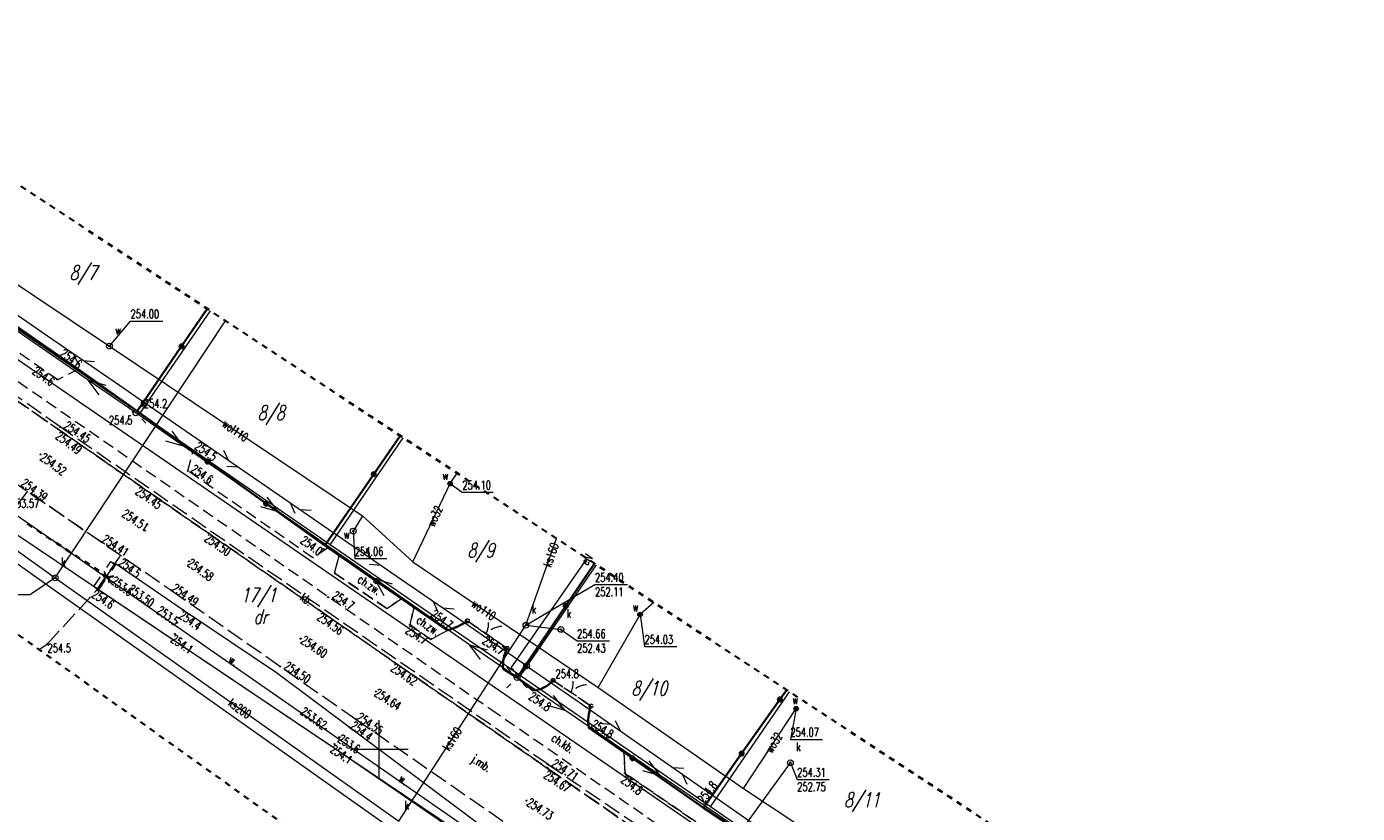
# Model space of a CAD drawing. Header units: metres. Extents: x 7443272 to 7443636, y 5636784 to 5637178.
# Tile 17 of 17: x 7443519 to 7443635, y 5637044 to 5637113. Entities that reach past the tile are written whole.
import ezdxf
from ezdxf.enums import TextEntityAlignment as Align

# ---------------------------------------------------------------- set-up
doc = ezdxf.new("R2010")
doc.units = ezdxf.units.M
doc.header["$MEASUREMENT"] = 0
for name, pattern in [('1', [0]), ('1_OTDN_A', [2, 1, -1]), ('1_OTKC', [1.5, 1, -0.5]), ('1_OTKJ', [2, 1.5, -0.5]), ('1_OTKR_A', [2, 1, -1]), ('1_OTKU', [2, 1.5, -0.5]), ('1_OTKZ_A', [1, 0.5, -0.5]), ('1_OTOB', [2, 1, -1]), ('1_OTOO', [7.5, 7.5]), ('1_OTZK', [1.5, 1, -0.5]), ('1_SUEP_A', [0]), ('1_SUKP', [0]), ('1_SUTP_A', [0]), ('1_SUWP', [0]), ('2_OTKC', [1.5, 1, -0.5]), ('2_OTKJ', [2, 1.5, -0.5]), ('2_OTKR', [0]), ('2_OTKU', [2, 1.5, -0.5]), ('2_OTZK', [1.5, 1, -0.5]), ('2_SUEP_A', [0]), ('2_SUKP', [0]), ('2_SUTP_A', [0]), ('2_SUWP', [0]), ('3', [1, 0.5, -0.5])]:
    doc.linetypes.add(name, pattern=pattern)
doc.layers.get('0').update_dxf_attribs({"color": 250, "linetype": 'CONTINUOUS', "lineweight": 100})
for name, color, linetype, lineweight in [('EUZOU_T_0', 96, 'CONTINUOUS', 25), ('GRANICE_EWID_L_0', 3, '1', 18), ('KRZYZE_L_0', 7, '1', 0), ('NUMERY_DZIALEK_T_0', 3, 'CONTINUOUS', 25), ('SUEP_E_T_0', 1, 'CONTINUOUS', 0), ('SUEP_L_0', 1, '2_SUEP_A', 18), ('SUK_E_T_4', 34, 'CONTINUOUS', 0), ('SUK_T_3', 34, 'CONTINUOUS', 18), ('SUKP_E_T_0', 34, 'CONTINUOUS', 0), ('SUKP_L_0', 34, '2_SUKP', 18), ('SUKR_T_0', 34, 'CONTINUOUS', 18), ('SUTP_L_0', 30, '2_SUTP_A', 18), ('SUW_E_T_2', 5, 'CONTINUOUS', 0), ('SUW_T_5', 5, 'CONTINUOUS', 18), ('SUWP_E_T_0', 5, 'CONTINUOUS', 0), ('SUWP_L_0', 5, '2_SUWP', 18), ('SUWR_T_0', 5, 'CONTINUOUS', 18), ('ZAKRES_L_2', 1, '3', 35)]:
    doc.layers.add(name, color=color, linetype=linetype, lineweight=lineweight)
for name, color, linetype, lineweight, true_color in [('OTD_L_12', 7, '1_OTDN_A', 18, 0x7d7d7d), ('OTK_E_T_0', 7, 'CONTINUOUS', 0, 0x7d7d7d), ('OTK_E_T_1', 7, 'CONTINUOUS', 0, 0x7d7d7d), ('OTK_E_T_3', 7, 'CONTINUOUS', 0, 0x7d7d7d), ('OTK_E_T_4', 7, 'CONTINUOUS', 0, 0x7d7d7d), ('OTK_L_0', 7, '1_OTKJ', 18, 0x7d7d7d), ('OTK_L_2', 7, '1_OTKC', 18, 0x7d7d7d), ('OTK_L_4', 7, '1_OTKU', 18, 0x7d7d7d), ('OTK_L_5', 7, '1_OTKR_A', 18, 0x7d7d7d), ('OTK_L_8', 7, '1_OTKZ_A', 35, 0x7d7d7d), ('OTO_L_0', 7, '1_OTOO', 35, 0x7d7d7d), ('OTO_L_1', 7, '1_OTOB', 18, 0x7d7d7d), ('OTR_T_0', 7, 'CONTINUOUS', 18, 0x7d7d7d), ('OTR_T_1', 7, 'CONTINUOUS', 18, 0x7d7d7d), ('OTZ_L_1', 7, '1_OTZK', 18, 0x7d7d7d), ('SUE_T_3', 7, 'CONTINUOUS', 18, 0x7d7d7d), ('SUP_E_T_1', 7, 'CONTINUOUS', 0, 0x7d7d7d), ('SUP_T_2', 7, 'CONTINUOUS', 18, 0x7d7d7d), ('SUP_T_4', 7, 'CONTINUOUS', 18, 0x7d7d7d)]:
    doc.layers.add(name, color=color, linetype=linetype, lineweight=lineweight, true_color=true_color)
doc.styles.get("Standard").update_dxf_attribs({"font": 'Simplex.SHX', "width": 0.75})

# ---------------------------------------------------------------- blocks, each defined once
blk = doc.blocks.new('1_SUEO_W')
at = {"linetype": 'Continuous'}
for p, q in [((-0.53035, 0.53035), (-0.8839, 0.8839)), ((0.53035, 0.53035), (0.8839, 0.8839)), ((-0.53035, -0.53035), (-0.8839, -0.8839)), ((0.53035, -0.53035), (0.8839, -0.8839))]:
    blk.add_line(p, q, dxfattribs=at)
blk.add_circle((0, 0), 0.025, dxfattribs=at)
blk = doc.blocks.new('1_SUPP')
at = {"linetype": 'Continuous'}
blk.add_circle((0, 0), 0.25, dxfattribs=at)
blk = doc.blocks.new('1_SUKS')
at = {"linetype": 'Continuous'}
blk.add_circle((0, 0), 0.25, dxfattribs=at)
blk = doc.blocks.new('1_SUPS')
at = {"linetype": 'Continuous'}
blk.add_circle((0, 0), 0.0625, dxfattribs=at)
blk = doc.blocks.new('1_SUPW')
at = {"linetype": 'Continuous'}
blk.add_circle((0, 0), 0.25, dxfattribs=at)
blk = doc.blocks.new('1_SUWW')
at = {"linetype": 'Continuous'}
for radius in [0.2, 0.175, 0.15, 0.125, 0.1, 0.075, 0.05, 0.025, 0.00715]:
    blk.add_circle((0, 0), radius, dxfattribs=at)
blk = doc.blocks.new('2_OTRN')
at = {"linetype": 'Continuous'}
blk.add_circle((0, 0), 0.045, dxfattribs=at)
blk = doc.blocks.new('2_OTRS')
at = {"linetype": 'Continuous'}
blk.add_circle((0, 0), 0.045, dxfattribs=at)

msp = doc.modelspace()

# ---------------------------------------------------------------- linework, layer by layer
at = {"layer": 'GRANICE_EWID_L_0', "linetype": '1'}
for p, q in [((7443451.17, 5637117.03), (7443604.27, 5637010.81)), ((7443478.16, 5637111.58), (7443634.7, 5637004.05)), ((7443529.27, 5637079.04), (7443512.79, 5637090.39)), ((7443529.27, 5637079.04), (7443535.37, 5637087.94)), ((7443545.74, 5637067.69), (7443529.27, 5637079.04)), ((7443545.74, 5637067.69), (7443552.08, 5637076.95)), ((7443513.39, 5637072.09), (7443545.82, 5637050.29)), ((7443562.22, 5637056.33), (7443545.74, 5637067.69)), ((7443562.22, 5637056.33), (7443568.81, 5637065.95)), ((7443578.69, 5637044.99), (7443562.22, 5637056.33)), ((7443578.69, 5637044.99), (7443585.52, 5637054.97)), ((7443545.82, 5637050.29), (7443563.1, 5637038.45)), ((7443595.16, 5637033.63), (7443578.69, 5637044.99))]:
    msp.add_line(p, q, dxfattribs=at)
at = {"layer": 'KRZYZE_L_0', "linetype": '1'}
for p, q in [((7443550, 5637047.5), (7443550, 5637052.5)), ((7443547.5, 5637050), (7443552.5, 5637050))]:
    msp.add_line(p, q, dxfattribs=at)
at = {"layer": 'OTD_L_12'}
for p, q in [((7443525.28, 5637064.08), (7443526.76, 5637066.23)), ((7443526.76, 5637066.23), (7443527.18, 5637065.95)), ((7443525.7, 5637063.8), (7443527.18, 5637065.95)), ((7443526.29, 5637064.66), (7443526.02, 5637065.16)), ((7443526.44, 5637064.87), (7443526.17, 5637065.37)), ((7443525.28, 5637064.08), (7443525.7, 5637063.8))]:
    msp.add_line(p, q, dxfattribs=at)
at = {"layer": 'OTK_L_0', "linetype": '2_OTKJ'}
for p, q in [((7443585.41, 5637033.89), (7443513.32, 5637083.84)), ((7443511.6, 5637077.78), (7443531.97, 5637063.76)), ((7443531.97, 5637063.76), (7443547.96, 5637052.59)), ((7443547.96, 5637052.59), (7443581.53, 5637029.36))]:
    msp.add_line(p, q, dxfattribs=at)
at = {"layer": 'OTK_L_2', "linetype": '2_OTKC'}
for p, q in [((7443522.17, 5637081.96), (7443494.02, 5637101.48)), ((7443494.07, 5637098.91), (7443559.66, 5637053.45)), ((7443523.93, 5637082.88), (7443522.17, 5637081.96)), ((7443528.51, 5637079.64), (7443523.93, 5637082.88)), ((7443529.04, 5637079.26), (7443528.51, 5637079.64)), ((7443533.87, 5637075.8), (7443529.04, 5637079.26)), ((7443533.42, 5637074.09), (7443533.87, 5637075.8)), ((7443544.24, 5637066.57), (7443533.42, 5637074.09)), ((7443545.57, 5637067.41), (7443544.24, 5637066.57)), ((7443546.51, 5637066.77), (7443545.57, 5637067.41)), ((7443546.51, 5637066.77), (7443546.13, 5637065.23)), ((7443546.13, 5637065.23), (7443546.51, 5637066.77)), ((7443551.95, 5637063.01), (7443546.51, 5637066.77)), ((7443546.13, 5637065.23), (7443550.64, 5637062.18)), ((7443550.64, 5637062.18), (7443546.13, 5637065.23)), ((7443550.64, 5637062.18), (7443551.95, 5637063.01)), ((7443551.95, 5637063.01), (7443550.64, 5637062.18)), ((7443552.99, 5637062.29), (7443551.95, 5637063.01)), ((7443552.99, 5637062.29), (7443552.66, 5637060.75)), ((7443552.66, 5637060.75), (7443552.99, 5637062.29)), ((7443555.91, 5637060.28), (7443552.99, 5637062.29)), ((7443552.66, 5637060.75), (7443554.45, 5637059.5)), ((7443554.45, 5637059.5), (7443552.66, 5637060.75)), ((7443561.08, 5637058.72), (7443557.63, 5637061.1)), ((7443554.45, 5637059.5), (7443555.91, 5637060.28)), ((7443555.91, 5637060.28), (7443554.45, 5637059.5)), ((7443561.93, 5637056.19), (7443560.72, 5637056.95)), ((7443563.26, 5637055.09), (7443561.93, 5637056.19)), ((7443568.33, 5637053.73), (7443565.06, 5637055.95)), ((7443559.66, 5637053.45), (7443578.67, 5637040.33)), ((7443571.18, 5637049.73), (7443568.14, 5637051.85)), ((7443571.28, 5637047.9), (7443571.18, 5637049.73)), ((7443579.9, 5637042), (7443571.28, 5637047.9))]:
    msp.add_line(p, q, dxfattribs=at)
for centre, radius, start, end in [((7443554.37, 5637065.72), 5.65, 285.7888, 305.1896), ((7443563.92, 5637057.22), 3.21, 152.1499, 184.857), ((7443563.25, 5637057.43), 2.34, 270.3581, 320.7168), ((7443571.88, 5637052.42), 3.78, 159.7697, 188.6885)]:
    msp.add_arc(centre, radius, start, end, dxfattribs=at)
at = {"layer": 'OTK_L_4', "linetype": '2_OTKU'}
for p, q in [((7443522.36, 5637077.9), (7443494.82, 5637097.2)), ((7443513.32, 5637083.84), (7443522.2, 5637077.69)), ((7443564.59, 5637048.68), (7443522.36, 5637077.9)), ((7443522.2, 5637077.69), (7443564.53, 5637048.36)), ((7443519.53, 5637072.32), (7443517.48, 5637069.62)), ((7443527.6, 5637066.77), (7443519.53, 5637072.32)), ((7443525.57, 5637063.81), (7443527.6, 5637066.77)), ((7443521.27, 5637059.12), (7443525.57, 5637063.81)), ((7443520.54, 5637058.62), (7443521.27, 5637059.12)), ((7443564.53, 5637048.36), (7443585.41, 5637033.89)), ((7443592.27, 5637029.81), (7443564.59, 5637048.68))]:
    msp.add_line(p, q, dxfattribs=at)
at = {"layer": 'OTK_L_5', "linetype": '2_OTKR'}
for p, q in [((7443527.13, 5637066.08), (7443525.61, 5637063.86)), ((7443533.02, 5637062.02), (7443527.13, 5637066.08)), ((7443525.61, 5637063.86), (7443539.86, 5637054.29)), ((7443541.11, 5637056.59), (7443533.02, 5637062.02)), ((7443560.85, 5637041.85), (7443541.11, 5637056.59)), ((7443539.86, 5637054.29), (7443559.95, 5637040.79))]:
    msp.add_line(p, q, dxfattribs=at)
at = {"layer": 'OTK_L_8', "linetype": '2_OTKJ'}
for p, q in [((7443519.54, 5637069.49), (7443519.95, 5637069.22)), ((7443520.36, 5637068.95), (7443520.77, 5637068.67)), ((7443521.18, 5637068.4), (7443521.59, 5637068.13)), ((7443522.01, 5637067.86), (7443522.42, 5637067.59)), ((7443522.83, 5637067.32), (7443523.24, 5637067.05)), ((7443523.65, 5637066.78), (7443524.06, 5637066.51)), ((7443524.48, 5637066.24), (7443524.89, 5637065.97)), ((7443525.3, 5637065.7), (7443525.71, 5637065.43)), ((7443526.12, 5637065.15), (7443526.54, 5637064.88)), ((7443526.54, 5637064.88), (7443527.02, 5637064.98)), ((7443526.54, 5637064.88), (7443526.64, 5637064.4))]:
    msp.add_line(p, q, dxfattribs=at)
at = {"layer": 'OTO_L_0'}
for p, q in [((7443535.1, 5637088.12), (7443532.88, 5637084.87)), ((7443523.93, 5637082.88), (7443517.77, 5637087.16)), ((7443532.88, 5637084.87), (7443529.04, 5637079.26)), ((7443528.51, 5637079.64), (7443523.93, 5637082.88)), ((7443529.04, 5637079.26), (7443528.51, 5637079.64)), ((7443529.04, 5637079.26), (7443535.13, 5637074.89)), ((7443549.52, 5637073.8), (7443551.81, 5637077.13)), ((7443535.13, 5637074.89), (7443540.2, 5637071.25)), ((7443545.27, 5637067.62), (7443549.52, 5637073.8)), ((7443540.2, 5637071.25), (7443545.27, 5637067.62)), ((7443549.74, 5637064.54), (7443545.27, 5637067.62)), ((7443566.15, 5637062.39), (7443568.64, 5637066.06)), ((7443555.91, 5637060.28), (7443549.74, 5637064.54)), ((7443561.93, 5637056.19), (7443566.15, 5637062.39)), ((7443560.72, 5637056.95), (7443561.93, 5637056.19)), ((7443563.26, 5637055.09), (7443561.93, 5637056.19)), ((7443585.28, 5637055.13), (7443584.69, 5637054.3)), ((7443584.69, 5637054.3), (7443581.38, 5637049.61)), ((7443571.92, 5637049.21), (7443568.14, 5637051.85)), ((7443578.07, 5637044.92), (7443571.92, 5637049.21)), ((7443581.38, 5637049.61), (7443578.07, 5637044.92)), ((7443578.07, 5637044.92), (7443582.57, 5637041.93))]:
    msp.add_line(p, q, dxfattribs=at)
for centre in [(7443532.88, 5637084.87), (7443535.13, 5637074.89), (7443549.52, 5637073.8), (7443540.2, 5637071.25), (7443549.74, 5637064.54), (7443566.15, 5637062.39), (7443584.69, 5637054.3), (7443571.92, 5637049.21), (7443581.38, 5637049.61)]:
    msp.add_circle(centre, 0.17, dxfattribs=at)
for centre, radius, start, end in [((7443554.37, 5637065.72), 5.65, 285.7888, 305.1896), ((7443563.92, 5637057.22), 3.21, 152.1499, 184.857), ((7443563.25, 5637057.43), 2.34, 270.3581, 320.7168), ((7443571.88, 5637052.42), 3.78, 159.7697, 188.6885)]:
    msp.add_arc(centre, radius, start, end, dxfattribs=at)
at = {"layer": 'OTO_L_1'}
for p, q in [((7443557.63, 5637061.1), (7443558.84, 5637060.26)), ((7443558.63, 5637060.41), (7443559.87, 5637059.56)), ((7443559.87, 5637059.56), (7443561.08, 5637058.72)), ((7443565.06, 5637055.95), (7443566.18, 5637055.19)), ((7443565.97, 5637055.33), (7443567.21, 5637054.49)), ((7443567.21, 5637054.49), (7443568.33, 5637053.73))]:
    msp.add_line(p, q, dxfattribs=at)
for centre in [(7443557.63, 5637061.1), (7443561.08, 5637058.72), (7443565.06, 5637055.95), (7443568.33, 5637053.73)]:
    msp.add_circle(centre, 0.17, dxfattribs=at)
for centre, start, end in [((7443557.46, 5637060.88), 333.3444, 17.4188), ((7443560.73, 5637058.63), 93.3811, 137.4555), ((7443564.8, 5637055.79), 333.7719, 17.8463), ((7443568.08, 5637053.57), 93.8086, 137.883)]:
    msp.add_arc(centre, 2, start, end, dxfattribs=at)
at = {"layer": 'OTZ_L_1', "linetype": '2_OTZK'}
for p, q in [((7443578.07, 5637044.92), (7443571.18, 5637049.73)), ((7443571.18, 5637049.73), (7443571.28, 5637047.9)), ((7443571.28, 5637047.9), (7443579.9, 5637042)), ((7443582.57, 5637041.93), (7443578.07, 5637044.92))]:
    msp.add_line(p, q, dxfattribs=at)
at = {"layer": 'SUEP_L_0', "linetype": '1_SUEP_A'}
for p, q in [((7443524.79, 5637081.95), (7443516.56, 5637087.62)), ((7443528.91, 5637079.11), (7443524.79, 5637081.95)), ((7443525.74, 5637080.68), (7443524.79, 5637081.95)), ((7443524.79, 5637081.95), (7443526.31, 5637081.51)), ((7443533.02, 5637076.26), (7443528.91, 5637079.11)), ((7443531.5, 5637076.7), (7443533.02, 5637076.26)), ((7443533.02, 5637076.26), (7443532.07, 5637077.53)), ((7443541.23, 5637070.56), (7443533.02, 5637076.26)), ((7443539.71, 5637071), (7443541.23, 5637070.56)), ((7443541.23, 5637070.56), (7443540.28, 5637071.82)), ((7443549.61, 5637064.74), (7443541.23, 5637070.56)), ((7443561.42, 5637057.02), (7443568, 5637066.49)), ((7443557.82, 5637059.04), (7443549.61, 5637064.74)), ((7443550.41, 5637063.27), (7443549.61, 5637064.74)), ((7443549.61, 5637064.74), (7443551.12, 5637064.3)), ((7443561.93, 5637056.19), (7443557.82, 5637059.04)), ((7443558.77, 5637057.77), (7443557.82, 5637059.04)), ((7443557.82, 5637059.04), (7443559.34, 5637058.6)), ((7443566.06, 5637053.37), (7443561.93, 5637056.19)), ((7443564.54, 5637053.8), (7443566.06, 5637053.37)), ((7443566.06, 5637053.37), (7443565.1, 5637054.63)), ((7443574.31, 5637047.72), (7443566.06, 5637053.37)), ((7443574.31, 5637047.72), (7443573.36, 5637048.98)), ((7443572.79, 5637048.16), (7443574.31, 5637047.72)), ((7443582.49, 5637042.14), (7443574.31, 5637047.72))]:
    msp.add_line(p, q, dxfattribs=at)
msp.add_arc((7443560.7, 5637056), 1.25, 8.5692, 54.595, dxfattribs=at)
at = {"layer": 'SUKP_L_0', "linetype": '1_SUKP'}
for p, q in [((7443521.94, 5637064.83), (7443536.67, 5637087.08)), ((7443502.17, 5637077.76), (7443521.43, 5637064.09)), ((7443502.68, 5637078.5), (7443521.94, 5637064.83)), ((7443562.7, 5637060.73), (7443565.36, 5637068.22)), ((7443521.43, 5637064.09), (7443551.17, 5637043.03)), ((7443521.94, 5637064.83), (7443551.68, 5637043.77)), ((7443551.68, 5637043.77), (7443562.7, 5637060.73)), ((7443562.7, 5637060.73), (7443565.73, 5637060.36)), ((7443571.97, 5637029.98), (7443585.6, 5637048.82))]:
    msp.add_line(p, q, dxfattribs=at)
at = {"layer": 'SUKR_T_0', "linetype": 'Continuous'}
for p, q in [((7443521.94, 5637064.83), (7443519.8, 5637063.38)), ((7443562.7, 5637060.73), (7443568.68, 5637064.24)), ((7443568.68, 5637064.24), (7443571.5, 5637064.24)), ((7443517.01, 5637063.38), (7443519.8, 5637063.38)), ((7443565.73, 5637060.36), (7443567.13, 5637059.36)), ((7443567.13, 5637059.36), (7443569.93, 5637059.36)), ((7443585.6, 5637048.82), (7443586.19, 5637047.36)), ((7443586.19, 5637047.36), (7443588.96, 5637047.36))]:
    msp.add_line(p, q, dxfattribs=at)
at = {"layer": 'SUTP_L_0', "linetype": '1_SUTP_A'}
for p, q in [((7443521.27, 5637085.75), (7443508.91, 5637094.25)), ((7443527.12, 5637081.73), (7443521.27, 5637085.75)), ((7443523.53, 5637084.2), (7443523.95, 5637083.3)), ((7443524.36, 5637083.63), (7443525.34, 5637083.56)), ((7443529.67, 5637079.97), (7443527.12, 5637081.73)), ((7443534.19, 5637076.87), (7443529.67, 5637079.97)), ((7443540.04, 5637072.84), (7443534.19, 5637076.87)), ((7443536.95, 5637074.97), (7443536.53, 5637075.86)), ((7443537.77, 5637074.4), (7443536.79, 5637074.47)), ((7443552.39, 5637064.34), (7443540.04, 5637072.84)), ((7443542.72, 5637070.39), (7443542.3, 5637071.28)), ((7443544.11, 5637070.65), (7443543.13, 5637070.72)), ((7443549.31, 5637066.47), (7443548.89, 5637067.36)), ((7443550.13, 5637065.9), (7443549.15, 5637065.97)), ((7443558.24, 5637060.32), (7443552.39, 5637064.34)), ((7443554.66, 5637062.78), (7443555.08, 5637061.89)), ((7443555.48, 5637062.22), (7443556.47, 5637062.15)), ((7443562.76, 5637057.21), (7443558.24, 5637060.32)), ((7443562.76, 5637057.21), (7443567.31, 5637054.05)), ((7443567.31, 5637054.05), (7443573.14, 5637049.99)), ((7443570.88, 5637051.56), (7443570.47, 5637052.46)), ((7443570.06, 5637052.13), (7443569.07, 5637052.21)), ((7443573.14, 5637049.99), (7443585.45, 5637041.43)), ((7443575.39, 5637048.42), (7443576.38, 5637048.35)), ((7443576.22, 5637047.85), (7443576.63, 5637046.96))]:
    msp.add_line(p, q, dxfattribs=at)
at = {"layer": 'SUWP_L_0', "linetype": '1_SUWP'}
for p, q in [((7443507.13, 5637097.91), (7443526.63, 5637084.88)), ((7443526.63, 5637084.88), (7443548.55, 5637070.2)), ((7443556.14, 5637072.98), (7443556.73, 5637073.89)), ((7443552.91, 5637066.21), (7443556.14, 5637072.98)), ((7443548.55, 5637070.2), (7443547.75, 5637068.88)), ((7443548.55, 5637070.2), (7443552.91, 5637066.21)), ((7443552.91, 5637066.21), (7443568.96, 5637055.34)), ((7443568.96, 5637055.34), (7443572.58, 5637061.65)), ((7443573.78, 5637062.68), (7443572.58, 5637061.65)), ((7443568.96, 5637055.34), (7443581.53, 5637046.59)), ((7443581.53, 5637046.59), (7443586.1, 5637053.5)), ((7443581.53, 5637046.59), (7443601.83, 5637033.22))]:
    msp.add_line(p, q, dxfattribs=at)
at = {"layer": 'SUWR_T_0', "linetype": 'Continuous'}
for p, q in [((7443526.63, 5637084.88), (7443528.46, 5637087.04)), ((7443528.46, 5637087.04), (7443531.26, 5637087.04)), ((7443556.14, 5637072.98), (7443557.19, 5637072.23)), ((7443557.19, 5637072.23), (7443559.85, 5637072.23)), ((7443547.75, 5637068.88), (7443547.88, 5637066.49)), ((7443547.88, 5637066.49), (7443550.64, 5637066.49)), ((7443572.58, 5637061.65), (7443572.97, 5637058.87)), ((7443572.97, 5637058.87), (7443575.76, 5637058.87)), ((7443586.1, 5637053.5), (7443585.6, 5637050.84)), ((7443585.6, 5637050.84), (7443588.39, 5637050.84))]:
    msp.add_line(p, q, dxfattribs=at)
at = {"layer": 'ZAKRES_L_2', "linetype": '3'}
for p, q in [((7443397.81, 5637178.39), (7443627.81, 5637027.16)), ((7443589.95, 5637009.06), (7443457.11, 5637103.91))]:
    msp.add_line(p, q, dxfattribs=at)

# ---------------------------------------------------------------- block references
at = {"layer": 'OTR_T_0'}
for p in [(7443522.18, 5637077.69), (7443522.36, 5637077.9), (7443520.66, 5637075.51), (7443531.42, 5637071.3), (7443529.7, 5637068.91), (7443535.22, 5637068.7), (7443528.06, 5637066.37), (7443533.52, 5637066.25), (7443528.04, 5637063.83), (7443531.97, 5637063.76), (7443544.9, 5637061.95), (7443543.19, 5637059.56), (7443541.41, 5637057.15), (7443551.34, 5637057.47), (7443549.7, 5637054.98), (7443547.96, 5637052.59), (7443545.38, 5637051.76), (7443564.54, 5637048.39), (7443564.59, 5637048.68), (7443562.75, 5637045.54)]:
    msp.add_blockref('2_OTRS', p, dxfattribs=at)
at = {"layer": 'OTR_T_1'}
for p in [(7443523.93, 5637082.88), (7443522.1, 5637082.01), (7443528.65, 5637079.17), (7443533.68, 5637075.89), (7443533.42, 5637074.09), (7443526.97, 5637066.09), (7443525.49, 5637063.94), (7443526.54, 5637064.88), (7443545.57, 5637063.14), (7443533.02, 5637062.02), (7443532.49, 5637060.94), (7443552.66, 5637060.75), (7443532.29, 5637059.97), (7443555.91, 5637060.28), (7443521.27, 5637059.12), (7443561.08, 5637058.72), (7443565.06, 5637055.95), (7443563.26, 5637055.09), (7443547.43, 5637051.88), (7443568.14, 5637051.85), (7443546.11, 5637050.43), (7443546.54, 5637051.02), (7443571.28, 5637047.9), (7443578.07, 5637044.92)]:
    msp.add_blockref('2_OTRN', p, dxfattribs=at)
for p, rotation in [((7443529.5, 5637079.92), 0.05635270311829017), ((7443545.17, 5637067.31), 0.0574728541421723)]:
    msp.add_blockref('2_OTRN', p, dxfattribs=dict(at, rotation=rotation))
at = {"layer": 'SUE_T_3'}
for name, p in [('1_SUEO_W', (7443528.91, 5637079.11)), ('1_SUPP', (7443528.91, 5637079.11)), ('1_SUEO_W', (7443561.93, 5637056.19)), ('1_SUPP', (7443561.93, 5637056.19))]:
    msp.add_blockref(name, p, dxfattribs=at)
at = {"layer": 'SUK_T_3'}
for p in [(7443521.94, 5637064.83), (7443562.7, 5637060.73), (7443565.73, 5637060.36), (7443585.6, 5637048.82)]:
    msp.add_blockref('1_SUKS', p, dxfattribs=at)
at = {"layer": 'SUKR_T_0'}
for p in [(7443521.94, 5637064.83), (7443562.7, 5637060.73), (7443565.73, 5637060.36), (7443585.6, 5637048.82)]:
    msp.add_blockref('1_SUPS', p, dxfattribs=at)
at = {"layer": 'SUP_T_2'}
for p in [(7443529.67, 5637079.97), (7443528.91, 5637079.11), (7443562.76, 5637057.21), (7443561.93, 5637056.19)]:
    msp.add_blockref('1_SUPP', p, dxfattribs=at)
at = {"layer": 'SUP_T_4'}
for p, rotation in [((7443526.63, 5637084.88), 0.0561068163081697), ((7443547.75, 5637068.88), 0.05750017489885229)]:
    msp.add_blockref('1_SUPW', p, dxfattribs=dict(at, rotation=rotation))
at = {"layer": 'SUW_T_5'}
for p in [(7443556.14, 5637072.98), (7443572.58, 5637061.65), (7443586.1, 5637053.5)]:
    msp.add_blockref('1_SUWW', p, dxfattribs=at)
at = {"layer": 'SUWR_T_0'}
for p in [(7443526.63, 5637084.88), (7443556.14, 5637072.98), (7443547.75, 5637068.88), (7443572.58, 5637061.65), (7443586.1, 5637053.5)]:
    msp.add_blockref('1_SUPS', p, dxfattribs=at)

# ---------------------------------------------------------------- texts
at = {"layer": 'EUZOU_T_0', "oblique": 15, "width": 0.7}
msp.add_text('dr', height=1.25, dxfattribs=at).set_placement((7443539.1, 5637062.08), align=Align.TOP_LEFT)
at = {"layer": 'NUMERY_DZIALEK_T_0', "oblique": 15, "width": 0.7}
for s, p in [('8/7', (7443523.18, 5637091.88)), ('8/8', (7443539.46, 5637079.74)), ('8/9', (7443557.63, 5637067.84)), ('17/1', (7443537.99, 5637063.96)), ('8/10', (7443571.83, 5637055.88)), ('8/11', (7443590.25, 5637046.23))]:
    msp.add_text(s, height=1.25, dxfattribs=at).set_placement(p, align=Align.TOP_LEFT)
at = {"layer": 'OTK_E_T_0', "width": 0.7}
msp.add_text('j.mb.', height=0.75, rotation=327.12, dxfattribs=at).set_placement((7443558.3, 5637049.57), align=Align.TOP_LEFT)
at = {"layer": 'OTK_E_T_1', "width": 0.7}
for p in [(7443548.45, 5637065.13), (7443553.55, 5637061.6)]:
    msp.add_text('ch.zw.', height=0.75, rotation=326.3099, dxfattribs=at).set_placement(p, align=Align.TOP_LEFT)
msp.add_text('ch.kb.', height=0.75, rotation=325.5153, dxfattribs=at).set_placement((7443565.89, 5637050.5), align=Align.MIDDLE)
at = {"layer": 'OTK_E_T_3', "width": 0.7}
msp.add_text('kb.', height=0.75, rotation=323.6308, dxfattribs=at).set_placement((7443543.7, 5637062.96), align=Align.MIDDLE)
at = {"layer": 'OTK_E_T_4', "width": 0.7}
for rotation, p in [(332.1759, (7443537.35, 5637057.68)), (327.5789, (7443552.09, 5637047.35))]:
    msp.add_text('w.', height=0.75, rotation=rotation, dxfattribs=at).set_placement(p, align=Align.MIDDLE)
at = {"layer": 'OTR_T_0', "width": 0.7}
for s, rotation, p in [('254.45', 326.3685, (7443522.61, 5637077.83)), ('254.39', 323.9532, (7443518.91, 5637072.87)), ('253.50', 323.9057, (7443528.17, 5637063.7)), ('254.49', 325.0537, (7443531.97, 5637063.76)), ('254.50', 327.0508, (7443541.67, 5637057)), ('254.55', 325.3169, (7443547.96, 5637052.59)), ('254.71', 326.0935, (7443564.86, 5637048.58))]:
    msp.add_text(s, height=0.75, rotation=rotation, dxfattribs=at).set_placement(p)
for s, rotation, p in [('254.49', 323.2582, (7443522.34, 5637077.55)), ('254.50', 324.8267, (7443535.22, 5637068.7)), ('254.56', 325.4156, (7443544.96, 5637061.87)), ('254.62', 325.6846, (7443551.34, 5637057.47)), ('254.67', 325.4329, (7443564.6, 5637048.21))]:
    msp.add_text(s, height=0.75, rotation=rotation, dxfattribs=at).set_placement(p, align=Align.TOP_LEFT)
for s, rotation, p in [('254.52', 324.2104, (7443520.77, 5637075.4)), ('254.58', 323.7713, (7443533.52, 5637066.25)), ('254.60', 325.6708, (7443543.34, 5637059.56)), ('254.64', 326.8638, (7443549.7, 5637054.98)), ('254.73', 326.5536, (7443562.89, 5637045.5))]:
    msp.add_text(s, height=0.75, rotation=rotation, dxfattribs=at).set_placement(p, align=Align.MIDDLE_LEFT)
msp.add_text('254.45', height=0.75, rotation=324.5337, dxfattribs=at).set_placement((7443531.26, 5637071.33), align=Align.TOP_RIGHT)
msp.add_text('253.57', height=0.75, dxfattribs=at).set_placement((7443518.08, 5637070.9))
for s, rotation, p in [('254.51', 325.6616, (7443529.9, 5637069.11)), ('253.62', 324.5037, (7443545.33, 5637051.96))]:
    msp.add_text(s, height=0.75, rotation=rotation, dxfattribs=at).set_placement(p, align=Align.MIDDLE_RIGHT)
msp.add_text('254.41', height=0.75, rotation=326.9069, dxfattribs=at).set_placement((7443527.99, 5637066.64), align=Align.RIGHT)
at = {"layer": 'OTR_T_1', "width": 0.7}
for s, rotation, p in [('254.6', 322.9849, (7443523.9, 5637082.89)), ('254.7', 323.6513, (7443556.02, 5637060.32))]:
    msp.add_text(s, height=0.75, rotation=rotation, dxfattribs=at).set_placement(p, align=Align.RIGHT)
for s, rotation, p in [('254.6', 324.707, (7443521.98, 5637082.01)), ('254.0', 323.3379, (7443545.17, 5637067.31)), ('254.7', 325.7767, (7443560.96, 5637058.7))]:
    msp.add_text(s, height=0.75, rotation=rotation, dxfattribs=at).set_placement(p, align=Align.TOP_RIGHT)
for s, rotation, p in [('254.2', 0.0564, (7443529.61, 5637079.91)), ('253.6', 322.989, (7443526.92, 5637064.71)), ('253.6', 326.0885, (7443546.54, 5637051.02))]:
    msp.add_text(s, height=0.75, rotation=rotation, dxfattribs=at).set_placement(p, align=Align.MIDDLE_LEFT)
msp.add_text('254.5', height=0.75, dxfattribs=at).set_placement((7443528.61, 5637078.84), align=Align.TOP_RIGHT)
for s, rotation, p in [('254.5', 324.74, (7443533.95, 5637076.05)), ('254.6', 325.0713, (7443533.61, 5637074.07)), ('254.5', 322.5738, (7443527.37, 5637066)), ('254.7', 325.7792, (7443545.85, 5637063.13)), ('254.4', 323.2108, (7443547.43, 5637051.88)), ('254.8', 327.0491, (7443568.27, 5637051.97)), ('254.8', 51.9763, (7443578.09, 5637045.24))]:
    msp.add_text(s, height=0.75, rotation=rotation, dxfattribs=at).set_placement(p)
for s, rotation, p in [('254.6', 326.1538, (7443525.45, 5637063.85)), ('254.4', 324.8921, (7443533.02, 5637062.02)), ('254.7', 326.2208, (7443552.61, 5637060.74)), ('254.1', 325.3996, (7443532.29, 5637059.97)), ('254.8', 324.9112, (7443563.31, 5637055)), ('254.1', 325.1488, (7443546.11, 5637050.43)), ('254.8', 322.3562, (7443571.31, 5637047.8))]:
    msp.add_text(s, height=0.75, rotation=rotation, dxfattribs=at).set_placement(p, align=Align.TOP_LEFT)
msp.add_text('253.5', height=0.75, rotation=323.3367, dxfattribs=at).set_placement((7443532.49, 5637060.94), align=Align.MIDDLE_RIGHT)
msp.add_text('254.5', height=0.75, dxfattribs=at).set_placement((7443521.27, 5637059.12), align=Align.TOP_LEFT)
msp.add_text('254.8', height=0.75, dxfattribs=at).set_placement((7443565.26, 5637056.15))
at = {"layer": 'SUEP_E_T_0', "width": 0.7}
msp.add_text('eN', height=0.75, rotation=55.1876, dxfattribs=at).set_placement((7443567.96, 5637066.43), align=Align.MIDDLE)
at = {"layer": 'SUK_E_T_4', "width": 0.7}
for p in [(7443522.44, 5637065.83), (7443563.2, 5637061.73), (7443566.23, 5637061.36), (7443586.1, 5637049.82), (7443552.18, 5637044.77)]:
    msp.add_text('k', height=0.75, dxfattribs=at).set_placement(p)
at = {"layer": 'SUKP_E_T_0', "width": 0.7}
for s, rotation, p in [('ks160', 70.4391, (7443564.86, 5637066.82)), ('ks200', 324.6889, (7443537.92, 5637053.51)), ('ks160', 57.0123, (7443556.31, 5637050.89))]:
    msp.add_text(s, height=0.75, rotation=rotation, dxfattribs=at).set_placement(p, align=Align.MIDDLE)
at = {"layer": 'SUKR_T_0', "width": 0.7}
for s, p in [('254.40', (7443568.68, 5637065.24)), ('252.11', (7443568.68, 5637063.99)), ('254.66', (7443567.13, 5637060.36)), ('252.43', (7443567.13, 5637059.11)), ('254.31', (7443586.19, 5637048.36)), ('252.75', (7443586.19, 5637047.11))]:
    msp.add_text(s, height=0.75, dxfattribs=at).set_placement(p, align=Align.TOP_LEFT)
at = {"layer": 'SUP_E_T_1', "width": 0.7}
msp.add_text('w', height=0.75, dxfattribs=at).set_placement((7443527.13, 5637085.88))
msp.add_text('w', height=0.75, dxfattribs=at).set_placement((7443547.42, 5637068.96), align=Align.TOP_RIGHT)
at = {"layer": 'SUW_E_T_2', "width": 0.7}
for p in [(7443555.97, 5637073.3), (7443572.44, 5637061.92)]:
    msp.add_text('w', height=0.75, dxfattribs=at).set_placement(p, align=Align.RIGHT)
msp.add_text('w', height=0.75, dxfattribs=at).set_placement((7443586.01, 5637053.89), align=Align.CENTER)
at = {"layer": 'SUWP_E_T_0', "width": 0.7}
for s, rotation, p in [('woI110', 325.02, (7443537.53, 5637077.58)), ('wo32', 64.4565, (7443554.8, 5637070.17)), ('wo110', 325.06, (7443559.04, 5637062.06)), ('wo32', 57.56, (7443584.16, 5637050.56))]:
    msp.add_text(s, height=0.75, rotation=rotation, dxfattribs=at).set_placement(p, align=Align.MIDDLE)
at = {"layer": 'SUWR_T_0', "width": 0.7}
msp.add_text('254.00', height=0.75, rotation=359.9331, dxfattribs=at).set_placement((7443528.46, 5637087.67), align=Align.MIDDLE_LEFT)
for s, p in [('254.10', (7443557.19, 5637073.23)), ('254.06', (7443547.88, 5637067.49)), ('254.03', (7443572.97, 5637059.87)), ('254.07', (7443585.6, 5637051.84))]:
    msp.add_text(s, height=0.75, dxfattribs=at).set_placement(p, align=Align.TOP_LEFT)

doc.saveas('drawing.dxf')
